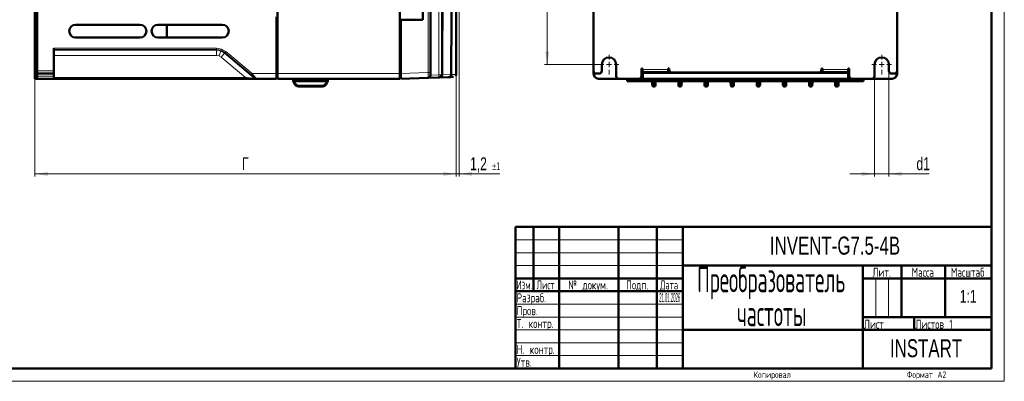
# Model space of a CAD drawing. Header units: millimetres. Extents: x 0 to 594, y 0 to 420.
# Tile 4 of 6: x 211 to 594, y 0 to 141. Entities that reach past the tile are written whole.
import ezdxf

# ---------------------------------------------------------------- set-up
doc = ezdxf.new("R2010")
doc.units = ezdxf.units.MM
doc.linetypes.add('SLD-Сплошная', pattern=[0])
doc.styles.add('SLDTEXTSTYLE0', font='TXT', dxfattribs={"width": 0.7, "bigfont": 'bigfont'})
doc.styles.add('SLDTEXTSTYLE1', font='TXT', dxfattribs={"width": 0.7})
doc.styles.add('SLDTEXTSTYLE2', font='TXT', dxfattribs={"width": 0.597433, "bigfont": 'bigfont'})
doc.styles.add('SLDTEXTSTYLE3', font='TXT', dxfattribs={"width": 0.628357, "bigfont": 'bigfont'})
doc.styles.add('SLDTEXTSTYLE4', font='TXT', dxfattribs={"width": 0.531719, "bigfont": 'bigfont'})
doc.styles.add('SLDTEXTSTYLE5', font='TXT', dxfattribs={"width": 0.57744, "bigfont": 'bigfont'})
doc.styles.add('SLDTEXTSTYLE6', font='TXT', dxfattribs={"width": 0.278035})
doc.dimstyles.new('SLDDIMSTYLE0', dxfattribs={"dimtxt": 5, "dimasz": 5, "dimexe": 0, "dimexo": 0.0625, "dimgap": 1.25, "dimtad": 2, "dimdec": 1, "dimrnd": 1e-09, "dimzin": 12, "dimdsep": 46, "dimtxsty": 'SLDTEXTSTYLE1', "dimsah": 1, "dimcen": 0.09, "dimadec": 0, "dimazin": 3, "dimtfac": 1, "dimtdec": 3, "dimtofl": 0, "dimtmove": 0, "dimatfit": 3, "dimfxl": 1, "dimfrac": 2, "dimtolj": 1, "dimtzin": 12, "dimarcsym": 0})
doc.dimstyles.new('SLDDIMSTYLE1', dxfattribs={"dimtxt": 5, "dimasz": 5, "dimexe": 0, "dimexo": 0.0625, "dimgap": 1.25, "dimtad": 2, "dimdec": 1, "dimrnd": 1e-09, "dimzin": 12, "dimdsep": 46, "dimtxsty": 'SLDTEXTSTYLE1', "dimsah": 1, "dimcen": 0.09, "dimadec": 0, "dimazin": 3, "dimtol": 1, "dimtp": 1, "dimtm": 1, "dimtfac": 1, "dimtdec": 0, "dimtmove": 0, "dimatfit": 0, "dimfxl": 1, "dimfrac": 2, "dimtolj": 1, "dimarcsym": 0})
doc.dimstyles.new('SLDDIMSTYLE2', dxfattribs={"dimtxt": 5, "dimasz": 5, "dimexe": 0, "dimexo": 0.0625, "dimgap": 1.25, "dimtad": 2, "dimdec": 1, "dimrnd": 1e-09, "dimzin": 12, "dimdsep": 46, "dimtxsty": 'SLDTEXTSTYLE1', "dimsah": 1, "dimcen": 0.09, "dimadec": 0, "dimazin": 3, "dimtfac": 1, "dimtdec": 3, "dimtmove": 0, "dimatfit": 0, "dimfxl": 1, "dimfrac": 2, "dimtolj": 1, "dimtzin": 12, "dimarcsym": 0})

# ---------------------------------------------------------------- blocks, each defined once
blk = doc.blocks.new('SW_NOTE_0')
at = {"color": 0, "linetype": 'Continuous', "lineweight": 0, "char_height": 10, "attachment_point": 2, "style": 'SLDTEXTSTYLE4'}
for s, insert in [('Преобразователь', (33, 12.85)), ('частоты', (33.19, -0.33))]:
    blk.add_mtext(s, dxfattribs=dict(at, insert=insert))
blk = doc.blocks.new('_D_2')
at = {"color": 7, "linetype": 'SLD-Сплошная', "lineweight": 0}
for p, q in [((382.12, 296.72), (382.12, 79.63)), ((380.97, 119.34), (380.97, 79.63)), ((380.97, 80.63), (371.35, 80.63)), ((382.12, 80.63), (380.97, 80.63)), ((382.12, 80.63), (397.88, 80.63))]:
    blk.add_line(p, q, dxfattribs=at)
at = {"color": 7, "linetype": 'SLD-Сплошная', "lineweight": 18}
for points in [[(380.97, 80.63), (375.97, 81.4), (375.97, 79.86)], [(382.12, 80.63), (387.12, 79.86), (387.12, 81.4)]]:
    blk.add_solid(points, dxfattribs=at)
at = {"color": 7, "linetype": 'SLD-Сплошная', "lineweight": 18, "attachment_point": 1, "style": 'SLDTEXTSTYLE1'}
for s, insert, char_height in [('1,2', (386.36, 87.08), 5), ('±1', (394.89, 85.14), 3)]:
    blk.add_mtext(s, dxfattribs=dict(at, insert=insert, char_height=char_height))
blk = doc.blocks.new('_D_3')
at = {"color": 7, "linetype": 'SLD-Сплошная', "lineweight": 0}
for p, q in [((380.97, 119.34), (380.97, 79.63)), ((217.22, 117.63), (217.22, 79.63)), ((217.22, 80.63), (380.97, 80.63))]:
    blk.add_line(p, q, dxfattribs=at)
at = {"color": 7, "linetype": 'SLD-Сплошная', "lineweight": 18}
for points in [[(217.22, 80.63), (222.22, 79.86), (222.22, 81.4)], [(380.97, 80.63), (375.97, 81.4), (375.97, 79.86)]]:
    blk.add_solid(points, dxfattribs=at)
at = {"color": 7, "linetype": 'SLD-Сплошная', "lineweight": 18, "insert": (297.67, 87.08), "char_height": 5, "attachment_point": 1, "style": 'SLDTEXTSTYLE0'}
blk.add_mtext('Г', dxfattribs=at)
blk = doc.blocks.new('_D_4')
at = {"color": 7, "linetype": 'SLD-Сплошная', "lineweight": 0}
for p, q in [((436.54, 352.14), (415.33, 352.14)), ((416.33, 352.14), (416.33, 123.14)), ((436.54, 123.14), (415.33, 123.14))]:
    blk.add_line(p, q, dxfattribs=at)
at = {"color": 7, "linetype": 'SLD-Сплошная', "lineweight": 18}
for points in [[(416.33, 352.14), (415.56, 347.14), (417.1, 347.14)], [(416.33, 123.14), (417.1, 128.14), (415.56, 128.14)]]:
    blk.add_solid(points, dxfattribs=at)
at = {"color": 7, "linetype": 'SLD-Сплошная', "lineweight": 18, "insert": (409.89, 234.98), "char_height": 5, "attachment_point": 1, "rotation": 90, "style": 'SLDTEXTSTYLE0'}
blk.add_mtext('В1', dxfattribs=at)
blk = doc.blocks.new('_D_5')
at = {"color": 7, "linetype": 'SLD-Сплошная', "lineweight": 0}
for p, q in [((549.15, 120.63), (549.15, 79.63)), ((543.55, 118.63), (543.55, 79.63)), ((543.55, 80.63), (533.93, 80.63)), ((543.55, 80.63), (549.15, 80.63)), ((549.15, 80.63), (564.84, 80.63))]:
    blk.add_line(p, q, dxfattribs=at)
at = {"color": 7, "linetype": 'SLD-Сплошная', "lineweight": 18}
for points in [[(543.55, 80.63), (538.55, 81.4), (538.55, 79.86)], [(549.15, 80.63), (554.15, 79.86), (554.15, 81.4)]]:
    blk.add_solid(points, dxfattribs=at)
at = {"color": 7, "linetype": 'SLD-Сплошная', "lineweight": 18, "insert": (559.86, 87.08), "char_height": 5, "attachment_point": 1, "style": 'SLDTEXTSTYLE1'}
blk.add_mtext('d1', dxfattribs=at)
blk = doc.blocks.new('SW_CENTERMARKSYMBOL_0')
at = {"color": 0, "linetype": 'SLD-Сплошная', "lineweight": 18}
for p, q in [((-2, 0), (-3.8, 0)), ((0, 0), (-1, 0)), ((0, 2), (0, 3.8)), ((0, 0), (0, 1)), ((0, 0), (0, -1)), ((0, 0), (1, 0)), ((2, 0), (3.8, 0)), ((0, -2), (0, -3.8))]:
    blk.add_line(p, q, dxfattribs=at)
blk = doc.blocks.new('SW_CENTERMARKSYMBOL_1')
at = {"color": 0, "linetype": 'SLD-Сплошная', "lineweight": 18}
for p, q in [((-2, 0), (-3.8, 0)), ((0, 0), (-1, 0)), ((0, 2), (0, 3.8)), ((0, 0), (0, 1)), ((0, 0), (0, -1)), ((0, 0), (1, 0)), ((2, 0), (3.8, 0)), ((0, -2), (0, -3.8))]:
    blk.add_line(p, q, dxfattribs=at)

msp = doc.modelspace()

# ---------------------------------------------------------------- linework, layer by layer
at = {"color": 7, "linetype": 'SLD-Сплошная', "lineweight": 18}
for p, q in [((594, 420), (594, 0)), ((404, 55), (469, 55)), ((404, 50), (469, 50)), ((404, 45), (469, 45)), ((544, 40), (544, 25)), ((549, 40), (549, 25)), ((404, 30), (469, 30)), ((404, 25), (469, 25)), ((404, 20), (469, 20)), ((404, 15), (469, 15)), ((404, 10), (469, 10)), ((0, 0), (594, 0))]:
    msp.add_line(p, q, dxfattribs=at)
at = {"color": 7, "linetype": 'SLD-Сплошная', "lineweight": 50}
for p, q in [((589, 5), (589, 415)), ((311.52, 355.64), (311.52, 119.64)), ((359.02, 119.64), (359.02, 355.64)), ((370.97, 260.53), (370.97, 120)), ((380.97, 119.25), (380.97, 260.53)), ((368.02, 154.73), (368.02, 140.53)), ((217.22, 146.64), (217.22, 120.64)), ((218.02, 120.64), (218.02, 148.14)), ((218.02, 120.64), (218.02, 146.64)), ((434.35, 120.64), (434.35, 146.64)), ((552.35, 146.64), (552.35, 120.64)), ((311.12, 141.64), (311.12, 119.64)), ((258.02, 138.64), (233.02, 138.64)), ((290.02, 138.64), (265.02, 138.64)), ((284.14, 138.64), (268.52, 138.42)), ((268.52, 138.42), (268.52, 138.64)), ((359.42, 140.53), (359.02, 140.53)), ((359.42, 140.53), (359.42, 119.63)), ((368.02, 140.53), (359.42, 140.53)), ((434.33, 140.53), (434.33, 129.68)), ((434.35, 140.53), (434.33, 140.53)), ((233.02, 133.64), (258.02, 133.64)), ((265.02, 133.64), (290.02, 133.64)), ((224.52, 129.53), (224.52, 120.64)), ((434.33, 128.08), (434.33, 119.63)), ((437.55, 123.14), (437.55, 120.64)), ((443.15, 118.64), (443.15, 123.14)), ((543.55, 123.14), (543.55, 118.64)), ((549.15, 120.64), (549.15, 123.14)), ((217.22, 120.64), (217.22, 119.64)), ((217.22, 119.64), (218.02, 119.64)), ((217.22, 119.64), (217.22, 118.64)), ((218.02, 119.64), (218.02, 120.64)), ((218.02, 119.64), (218.02, 118.64)), ((218.02, 119.64), (224.52, 119.64)), ((224.52, 119.64), (224.52, 120.64)), ((224.52, 118.64), (224.52, 119.64)), ((311.12, 119.64), (311.12, 117.64)), ((311.52, 119.64), (311.52, 117.64)), ((359.02, 119.64), (359.02, 117.64)), ((359.42, 119.63), (359.42, 117.63)), ((375.46, 119.15), (375.46, 119.19)), ((379, 119.28), (379, 119.31)), ((434.35, 120.64), (434.35, 119.64)), ((436.55, 119.64), (435.35, 119.64)), ((453.35, 121.59), (452.95, 121.59)), ((452.95, 121.59), (452.95, 118.64)), ((453.35, 120.64), (452.95, 120.64)), ((453.45, 119.94), (452.95, 119.94)), ((453.35, 121.19), (453.35, 121.59)), ((453.35, 121.19), (453.35, 120.14)), ((453.35, 120.14), (463.35, 120.14)), ((453.45, 119.94), (453.45, 119.93)), ((453.45, 119.93), (533.25, 119.93)), ((453.45, 119.93), (453.45, 117.64)), ((453.85, 120.14), (453.85, 120.07)), ((455.85, 120.07), (455.85, 120.14)), ((460.85, 120.14), (460.85, 120.07)), ((462.85, 120.07), (462.85, 120.14)), ((463.75, 121.59), (463.35, 121.59)), ((463.35, 121.59), (463.35, 121.19)), ((463.35, 120.14), (463.35, 121.19)), ((463.83, 120.64), (463.35, 120.64)), ((463.75, 121.04), (463.75, 121.59)), ((521.95, 120.04), (464.75, 120.04)), ((475.37, 119.96), (475.34, 120.04)), ((475.37, 119.96), (475.37, 120.04)), ((476.32, 119.96), (475.37, 119.96)), ((476.36, 120.04), (476.32, 119.96)), ((476.32, 119.96), (476.32, 120.04)), ((510.37, 119.96), (510.34, 120.04)), ((510.37, 119.96), (510.37, 120.04)), ((511.32, 119.96), (510.37, 119.96)), ((511.36, 120.04), (511.32, 119.96)), ((511.32, 119.96), (511.32, 120.04)), ((523.35, 120.64), (522.86, 120.64)), ((523.35, 121.59), (522.95, 121.59)), ((522.95, 121.59), (522.95, 121.04)), ((523.35, 121.19), (523.35, 121.59)), ((523.35, 121.19), (523.35, 120.14)), ((523.35, 120.14), (533.35, 120.14)), ((523.85, 120.14), (523.85, 120.07)), ((525.85, 120.07), (525.85, 120.14)), ((530.85, 120.14), (530.85, 120.07)), ((532.85, 120.07), (532.85, 120.14)), ((533.25, 119.94), (533.75, 119.94)), ((533.25, 119.93), (533.25, 119.94)), ((533.25, 119.93), (533.25, 117.64)), ((533.75, 121.59), (533.35, 121.59)), ((533.35, 121.59), (533.35, 121.19)), ((533.35, 120.14), (533.35, 121.19)), ((533.75, 120.64), (533.35, 120.64)), ((533.75, 118.64), (533.75, 121.59)), ((551.35, 119.64), (550.15, 119.64)), ((552.35, 119.64), (552.35, 120.64)), ((217.22, 118.64), (217.22, 117.64)), ((218.02, 117.64), (217.22, 117.64)), ((218.02, 117.64), (218.02, 118.64)), ((218.02, 117.64), (224.52, 117.64)), ((224.52, 117.64), (224.52, 118.64)), ((224.52, 117.64), (299.03, 117.64)), ((302.91, 117.64), (303.33, 117.64)), ((303.33, 117.64), (311.12, 117.64)), ((311.12, 118.04), (311.52, 118.04)), ((311.52, 117.64), (359.02, 117.64)), ((317.52, 117.64), (317.55, 116.64)), ((317.55, 116.64), (318.55, 116.64)), ((317.55, 116.64), (318.06, 115.7)), ((317.55, 116.64), (317.55, 116.64)), ((318.55, 116.64), (330.08, 116.64)), ((330.08, 116.64), (331.08, 116.64)), ((331.08, 116.64), (330.58, 115.7)), ((331.12, 117.64), (331.08, 116.64)), ((331.08, 116.64), (331.08, 116.64)), ((359.42, 118.03), (359.02, 118.03)), ((370, 118), (359.42, 117.63)), ((374.22, 118.14), (370, 118)), ((374.56, 118.16), (374.22, 118.14)), ((374.56, 118.16), (378.09, 118.28)), ((443.78, 117.63), (436.33, 117.63)), ((436.35, 117.64), (443.93, 117.64)), ((451.95, 117.64), (444.15, 117.64)), ((447.41, 117.63), (446.5, 117.63)), ((447.41, 117.64), (447.44, 116.64)), ((447.44, 116.64), (448.44, 116.64)), ((448.44, 116.64), (457.59, 116.64)), ((451.95, 117.64), (453.45, 117.64)), ((453.45, 117.64), (533.25, 117.64)), ((457.12, 116.64), (457.14, 115.92)), ((457.61, 116.64), (457.96, 116.64)), ((457.99, 116.64), (467.75, 116.64)), ((458.43, 115.92), (458.45, 116.64)), ((467.28, 116.64), (467.3, 115.92)), ((467.77, 116.64), (468.12, 116.64)), ((468.15, 116.64), (477.91, 116.64)), ((468.59, 115.92), (468.61, 116.64)), ((477.44, 116.64), (477.46, 115.92)), ((477.93, 116.64), (478.28, 116.64)), ((478.31, 116.64), (488.07, 116.64)), ((478.75, 115.92), (478.77, 116.64)), ((487.6, 116.64), (487.62, 115.92)), ((488.09, 116.64), (488.44, 116.64)), ((488.47, 116.64), (498.23, 116.64)), ((488.91, 115.92), (488.93, 116.64)), ((497.76, 116.64), (497.78, 115.92)), ((498.25, 116.64), (498.6, 116.64)), ((498.63, 116.64), (508.39, 116.64)), ((499.07, 115.92), (499.09, 116.64)), ((507.92, 116.64), (507.94, 115.92)), ((508.41, 116.64), (508.76, 116.64)), ((508.79, 116.64), (518.55, 116.64)), ((509.23, 115.92), (509.25, 116.64)), ((518.08, 116.64), (518.1, 115.92)), ((518.57, 116.64), (518.92, 116.64)), ((518.95, 116.64), (528.71, 116.64)), ((519.39, 115.92), (519.41, 116.64)), ((528.26, 115.92), (528.24, 116.64)), ((528.73, 116.64), (529.08, 116.64)), ((529.11, 116.64), (538.25, 116.64)), ((529.55, 115.92), (529.57, 116.64)), ((533.25, 117.64), (534.75, 117.64)), ((542.55, 117.64), (534.75, 117.64)), ((538.25, 116.64), (539.25, 116.64)), ((539.29, 117.64), (539.25, 116.64)), ((540.19, 117.63), (539.29, 117.63)), ((542.76, 117.64), (550.35, 117.64)), ((550.33, 117.63), (542.92, 117.63)), ((319.82, 114.64), (328.82, 114.64)), ((457.9, 114.64), (457.67, 114.64)), ((468.06, 114.64), (467.83, 114.64)), ((478.22, 114.64), (477.99, 114.64)), ((488.38, 114.64), (488.15, 114.64)), ((498.54, 114.64), (498.31, 114.64)), ((508.7, 114.64), (508.47, 114.64)), ((518.86, 114.64), (518.63, 114.64)), ((529.02, 114.64), (528.79, 114.64)), ((404, 60), (589, 60)), ((404, 60), (404, 5)), ((411, 35), (411, 60)), ((421, 60), (421, 5)), ((444, 60), (444, 5)), ((459, 60), (459, 5)), ((469, 60), (469, 5)), ((469, 45), (589, 45)), ((539, 45), (539, 5)), ((554, 45), (554, 25)), ((571, 45), (571, 25)), ((404, 40), (469, 40)), ((539, 40), (589, 40)), ((404, 35), (469, 35)), ((539, 25), (589, 25)), ((559, 25), (559, 20)), ((469, 20), (589, 20)), ((20, 5), (589, 5))]:
    msp.add_line(p, q, dxfattribs=at)
at = {"color": 8, "linetype": 'SLD-Сплошная', "lineweight": 18}
for p, q in [((370, 120), (370, 260.53)), ((374.22, 119.14), (374.22, 260.53)), ((375.18, 260.53), (375.18, 119.14)), ((287.84, 129.53), (224.52, 129.53)), ((224.52, 129.03), (287.84, 129.03)), ((224.52, 128.71), (287.72, 128.71)), ((224.52, 126.71), (287.72, 126.71)), ((287.72, 128.71), (287.84, 129.03)), ((289.43, 128.41), (287.72, 128.71)), ((287.72, 128.71), (287.72, 126.71)), ((288.75, 126.53), (287.72, 126.71)), ((289.72, 129.19), (287.84, 129.53)), ((287.84, 129.03), (287.84, 129.53)), ((287.84, 129.03), (289.55, 128.73)), ((288.75, 126.53), (289.65, 126.01)), ((290.94, 127.54), (289.43, 128.41)), ((289.55, 128.73), (291.05, 127.86)), ((289.65, 126.01), (290.94, 127.54)), ((291.37, 128.24), (289.72, 129.19)), ((291.05, 127.86), (290.94, 127.54)), ((290.94, 127.54), (302.59, 117.76)), ((291.05, 127.86), (291.37, 128.24)), ((291.05, 127.86), (301.3, 119.26)), ((301.62, 119.64), (291.37, 128.24)), ((299.03, 118.14), (289.65, 126.01)), ((218.02, 120.64), (217.22, 120.64)), ((224.52, 120.64), (218.02, 120.64)), ((311.12, 119.64), (301.62, 119.64)), ((311.12, 119.64), (311.52, 119.64)), ((311.52, 119.64), (359.02, 119.64)), ((359.42, 119.63), (359.02, 119.63)), ((359.42, 119.63), (370, 120)), ((370.97, 119.03), (374.22, 119.14)), ((374.22, 119.14), (375.18, 119.14)), ((375.18, 119.14), (375.16, 118.99)), ((375.18, 119.14), (375.46, 119.15)), ((379, 119.31), (375.46, 119.19)), ((434.83, 119.26), (434.83, 119.79)), ((463.35, 121.19), (453.35, 121.19)), ((533.35, 121.19), (523.35, 121.19)), ((551.86, 119.79), (551.86, 119.26)), ((218.02, 118.64), (217.22, 118.64)), ((224.52, 118.64), (218.02, 118.64)), ((299.03, 118.14), (224.52, 118.14)), ((303.01, 117.76), (302.59, 117.76)), ((318.5, 115.92), (318.11, 116.64)), ((318.52, 117.64), (318.55, 116.64)), ((328.82, 115.12), (319.82, 115.12)), ((319.82, 115.12), (319.82, 114.64)), ((328.82, 114.64), (328.82, 115.12)), ((330.08, 116.64), (330.12, 117.64)), ((330.53, 116.64), (330.14, 115.92)), ((436.33, 117.76), (443.68, 117.76)), ((448.41, 117.64), (448.44, 116.64)), ((457.61, 116.64), (457.64, 115.7)), ((457.93, 115.7), (457.64, 115.7)), ((457.96, 116.64), (457.93, 115.7)), ((467.77, 116.64), (467.8, 115.7)), ((468.09, 115.7), (467.8, 115.7)), ((468.12, 116.64), (468.09, 115.7)), ((477.93, 116.64), (477.96, 115.7)), ((478.25, 115.7), (477.96, 115.7)), ((478.28, 116.64), (478.25, 115.7)), ((488.09, 116.64), (488.12, 115.7)), ((488.41, 115.7), (488.12, 115.7)), ((488.44, 116.64), (488.41, 115.7)), ((498.25, 116.64), (498.28, 115.7)), ((498.57, 115.7), (498.28, 115.7)), ((498.6, 116.64), (498.57, 115.7)), ((508.41, 116.64), (508.44, 115.7)), ((508.73, 115.7), (508.44, 115.7)), ((508.76, 116.64), (508.73, 115.7)), ((518.57, 116.64), (518.6, 115.7)), ((518.89, 115.7), (518.6, 115.7)), ((518.92, 116.64), (518.89, 115.7)), ((528.73, 116.64), (528.76, 115.7)), ((529.05, 115.7), (528.76, 115.7)), ((529.08, 116.64), (529.05, 115.7)), ((538.29, 117.64), (538.25, 116.64)), ((550.36, 117.76), (543.02, 117.76))]:
    msp.add_line(p, q, dxfattribs=at)
at = {"color": 8, "linetype": 'SLD-Сплошная', "lineweight": 18, "flags": 128}
for points in [[(370.97, 120), (370.95, 120), (370.9, 120), (370.81, 120), (370.69, 120), (370.54, 120), (370.38, 120), (370.19, 120), (370, 120)], [(457.64, 115.7), (457.55, 115.7), (457.45, 115.71), (457.37, 115.73), (457.29, 115.76), (457.23, 115.79), (457.18, 115.83), (457.15, 115.87), (457.14, 115.92)], [(458.43, 115.92), (458.42, 115.87), (458.39, 115.83), (458.34, 115.79), (458.28, 115.76), (458.2, 115.73), (458.12, 115.71), (458.03, 115.7), (457.93, 115.7)], [(467.8, 115.7), (467.71, 115.7), (467.61, 115.71), (467.53, 115.73), (467.45, 115.76), (467.39, 115.79), (467.34, 115.83), (467.31, 115.87), (467.3, 115.92)], [(468.59, 115.92), (468.58, 115.87), (468.55, 115.83), (468.5, 115.79), (468.44, 115.76), (468.36, 115.73), (468.28, 115.71), (468.19, 115.7), (468.09, 115.7)], [(477.96, 115.7), (477.87, 115.7), (477.77, 115.71), (477.69, 115.73), (477.61, 115.76), (477.55, 115.79), (477.5, 115.83), (477.47, 115.87), (477.46, 115.92)], [(478.75, 115.92), (478.74, 115.87), (478.71, 115.83), (478.66, 115.79), (478.6, 115.76), (478.52, 115.73), (478.44, 115.71), (478.35, 115.7), (478.25, 115.7)], [(488.12, 115.7), (488.03, 115.7), (487.93, 115.71), (487.85, 115.73), (487.77, 115.76), (487.71, 115.79), (487.66, 115.83), (487.63, 115.87), (487.62, 115.92)], [(488.91, 115.92), (488.9, 115.87), (488.87, 115.83), (488.82, 115.79), (488.76, 115.76), (488.68, 115.73), (488.6, 115.71), (488.51, 115.7), (488.41, 115.7)], [(498.28, 115.7), (498.19, 115.7), (498.09, 115.71), (498.01, 115.73), (497.93, 115.76), (497.87, 115.79), (497.82, 115.83), (497.79, 115.87), (497.78, 115.92)], [(499.07, 115.92), (499.06, 115.87), (499.03, 115.83), (498.98, 115.79), (498.92, 115.76), (498.84, 115.73), (498.76, 115.71), (498.67, 115.7), (498.57, 115.7)], [(508.44, 115.7), (508.35, 115.7), (508.25, 115.71), (508.17, 115.73), (508.09, 115.76), (508.03, 115.79), (507.98, 115.83), (507.95, 115.87), (507.94, 115.92)], [(509.23, 115.92), (509.22, 115.87), (509.19, 115.83), (509.14, 115.79), (509.08, 115.76), (509, 115.73), (508.92, 115.71), (508.83, 115.7), (508.73, 115.7)], [(518.6, 115.7), (518.51, 115.7), (518.41, 115.71), (518.33, 115.73), (518.25, 115.76), (518.19, 115.79), (518.14, 115.83), (518.11, 115.87), (518.1, 115.92)], [(519.39, 115.92), (519.38, 115.87), (519.35, 115.83), (519.3, 115.79), (519.24, 115.76), (519.16, 115.73), (519.08, 115.71), (518.99, 115.7), (518.89, 115.7)], [(528.76, 115.7), (528.67, 115.7), (528.57, 115.71), (528.49, 115.73), (528.41, 115.76), (528.35, 115.79), (528.3, 115.83), (528.27, 115.87), (528.26, 115.92)], [(529.55, 115.92), (529.54, 115.87), (529.51, 115.83), (529.46, 115.79), (529.4, 115.76), (529.32, 115.73), (529.24, 115.71), (529.15, 115.7), (529.05, 115.7)]]:
    msp.add_lwpolyline(points, dxfattribs=at)
at = {"color": 7, "linetype": 'SLD-Сплошная', "lineweight": 50}
for centre, radius, start, end in [((233.02, 136.14), 2.5, 90, 270), ((258.02, 136.14), 2.5, 270, 90), ((265.02, 136.14), 2.5, 90, 270), ((290.02, 136.14), 2.5, 270, 90), ((440.35, 123.14), 2.8, 0, 180), ((546.35, 123.14), 2.8, 0, 180), ((369.97, 119), 1, 272, 0), ((435.35, 120.64), 1, 180, 270), ((436.55, 120.64), 1, 270, 0), ((464.75, 121.04), 1, 180, 270), ((521.95, 121.04), 1, 270, 0), ((550.15, 120.64), 1, 180, 270), ((551.35, 120.64), 1, 270, 0), ((444.15, 118.64), 1, 180, 270), ((451.95, 118.64), 1, 270, 0), ((457.67, 115.14), 0.5, 182, 270), ((457.9, 115.14), 0.5, 270, 358), ((467.83, 115.14), 0.5, 182, 270), ((468.06, 115.14), 0.5, 270, 358), ((477.99, 115.14), 0.5, 182, 270), ((478.22, 115.14), 0.5, 270, 358), ((488.15, 115.14), 0.5, 182, 270), ((488.38, 115.14), 0.5, 270, 358), ((498.31, 115.14), 0.5, 182, 270), ((498.54, 115.14), 0.5, 270, 358), ((508.47, 115.14), 0.5, 182, 270), ((508.7, 115.14), 0.5, 270, 358), ((518.63, 115.14), 0.5, 182, 270), ((518.86, 115.14), 0.5, 270, 358), ((528.79, 115.14), 0.5, 182, 270), ((529.02, 115.14), 0.5, 270, 358), ((534.75, 118.64), 1, 180, 270), ((542.55, 118.64), 1, 270, 0), ((550.35, 119.64), 2, 291.4858, 313.3392)]:
    msp.add_arc(centre, radius, start, end, dxfattribs=at)
at = {"color": 8, "linetype": 'SLD-Сплошная', "lineweight": 18}
for centre, radius, start, end in [((367.05, 118.64), 7.19, 356.0129, 3.9871), ((302.91, 118.14), 0.499, 229.9093, 269.9947), ((303.33, 118.14), 0.499, 229.9093, 269.9947), ((316.51, 119.37), 3.99, 292.8263, 299.9036), ((332.13, 119.37), 3.99, 240.0964, 247.1737), ((542.73, 117.67), 0.0408, 322.5115, 359.8914), ((550.06, 117.74), 0.304, 340.2834, 2.7812)]:
    msp.add_arc(centre, radius, start, end, dxfattribs=at)
at = {"color": 7, "linetype": 'SLD-Сплошная', "lineweight": 50}
for centre, major_axis, ratio, start_param, end_param in [((451.35, 120.57), (2.5, 0), 0.008727, 0.643501, 0.876298), ((451.35, 120.35), (2.5, 0), 0.008727, 5.406887, 5.639684), ((451.35, 120.29), (2.5, 0), 0.008727, 0.643501, 0.876298), ((451.35, 120.07), (2.5, 0), 0.008727, 5.406887, 6.283185), ((458.35, 120.07), (2.5, 0), 0.008727, 3.141593, 6.283185), ((465.35, 120.07), (2.5, 0), 0.008727, 3.141593, 4.419302), ((465.35, 120.57), (2.5, 0), 0.008727, 2.209129, 2.498092), ((465.35, 120.35), (2.5, 0), 0.008727, 3.785094, 4.164028), ((465.35, 120.29), (2.5, 0), 0.008727, 2.107565, 2.498092), ((521.35, 120.07), (2.5, 0), 0.008727, 5.005476, 6.283185), ((521.35, 120.29), (2.5, 0), 0.008727, 0.643501, 1.034028), ((521.35, 120.35), (2.5, 0), 0.008727, 5.26075, 5.639684), ((521.35, 120.57), (2.5, 0), 0.008727, 0.643501, 0.932464), ((528.35, 120.07), (2.5, 0), 0.008727, 3.141593, 6.283185), ((535.35, 120.07), (2.5, 0), 0.008727, 3.141593, 4.017891), ((535.35, 120.57), (2.5, 0), 0.008727, 2.265295, 2.498092), ((535.35, 120.35), (2.5, 0), 0.008727, 3.785094, 4.017891), ((535.35, 120.29), (2.5, 0), 0.008727, 2.265295, 2.498092), ((457.58, 117.77), (-0.04, 1.13), 0.440889, 3.080089, 3.126457), ((457.99, 117.77), (0.04, 1.13), 0.440889, 3.156728, 3.203096), ((467.74, 117.77), (-0.04, 1.13), 0.440889, 3.080089, 3.126457), ((468.15, 117.77), (0.04, 1.13), 0.440889, 3.156728, 3.203096), ((477.9, 117.77), (-0.04, 1.13), 0.440889, 3.080089, 3.126457), ((478.31, 117.77), (0.04, 1.13), 0.440889, 3.156728, 3.203096), ((488.06, 117.77), (-0.04, 1.13), 0.440889, 3.080089, 3.126457), ((488.47, 117.77), (0.04, 1.13), 0.440889, 3.156728, 3.203096), ((498.22, 117.77), (-0.04, 1.13), 0.440889, 3.080089, 3.126457), ((498.63, 117.77), (0.04, 1.13), 0.440889, 3.156728, 3.203096), ((508.38, 117.77), (-0.04, 1.13), 0.440889, 3.080089, 3.126457), ((508.79, 117.77), (0.04, 1.13), 0.440889, 3.156728, 3.203096), ((518.54, 117.77), (-0.04, 1.13), 0.440889, 3.080089, 3.126457), ((518.95, 117.77), (0.04, 1.13), 0.440889, 3.156728, 3.203096), ((528.7, 117.77), (-0.04, 1.13), 0.440889, 3.080089, 3.126457), ((529.11, 117.77), (0.04, 1.13), 0.440889, 3.156728, 3.203096), ((550.33, 119.63), (-1.42, 1.42), 0.998783, 2.356803, 3.179833)]:
    msp.add_ellipse(centre, major_axis=major_axis, ratio=ratio, start_param=start_param, end_param=end_param, dxfattribs=at)
for centre in [(458.35, 119.98), (528.35, 119.98)]:
    msp.add_ellipse(centre, major_axis=(2.25, 0), ratio=0.008727, dxfattribs=at)
for points, knots in [([(375.46, 119.19), (375.48, 122.68), (375.54, 133.18), (375.65, 150.66), (375.79, 169.63), (375.94, 186.57), (376.11, 201.49), (376.29, 214.12), (376.47, 224.47), (376.64, 232.52), (376.84, 240.49), (377.06, 247.88), (377.31, 254.68), (377.47, 258.58), (377.56, 260.53)], [0, 0, 0, 0, 0.07294, 0.218831, 0.364718, 0.468735, 0.572754, 0.67674, 0.73356, 0.790461, 0.847247, 0.903908, 0.951994, 1, 1, 1, 1]), ([(380.76, 260.53), (380.72, 259.09), (380.62, 256.2), (380.44, 250.67), (380.26, 244.1), (380.07, 235.68), (379.89, 226.29), (379.73, 215.97), (379.59, 203.9), (379.45, 190.08), (379.29, 170.52), (379.13, 146.93), (379.05, 128.52), (379, 119.31)], [0, 0, 0, 0, 0.036813, 0.073668, 0.1281, 0.182598, 0.254945, 0.327365, 0.399779, 0.508002, 0.616233, 0.808113, 1, 1, 1, 1]), ([(268.52, 138.42), (268.52, 137.37), (268.52, 135.71), (268.52, 134.2), (268.52, 133.64)], [0, 0, 0, 0, 0.633368, 1, 1, 1, 1]), ([(370.97, 119), (370.97, 119.01), (370.97, 119.04), (370.97, 119.27), (370.97, 119.6), (370.97, 119.87), (370.97, 120)], [0, 0, 0, 0, 0.250092, 0.500047, 0.74999, 1, 1, 1, 1]), ([(375.16, 118.99), (375.13, 118.88), (375.08, 118.65), (374.85, 118.38), (374.55, 118.19), (374.33, 118.16), (374.22, 118.14)], [0, 0, 0, 0, 0.2477654, 0.5072933, 0.7628389, 1, 1, 1, 1]), ([(375.46, 119.15), (375.45, 119.03), (375.42, 118.78), (375.22, 118.45), (374.92, 118.21), (374.68, 118.18), (374.56, 118.16)], [0, 0, 0, 0, 0.2377691, 0.4829264, 0.7383738, 1, 1, 1, 1]), ([(379, 119.28), (378.99, 119.15), (378.96, 118.9), (378.76, 118.57), (378.46, 118.34), (378.21, 118.3), (378.09, 118.28)], [0, 0, 0, 0, 0.2370546, 0.4819023, 0.7376237, 1, 1, 1, 1]), ([(380.69, 118.65), (380.73, 118.7), (380.82, 118.81), (380.94, 119.04), (380.96, 119.23), (380.97, 119.35)], [0, 0, 0, 0, 0.262964, 0.520597, 1, 1, 1, 1]), ([(436.35, 117.64), (436.23, 117.65), (436.01, 117.66), (435.67, 117.75), (435.35, 117.9), (434.91, 118.2), (434.45, 118.79), (434.38, 119.34), (434.35, 119.64)], [0, 0, 0, 0, 0.092088, 0.184877, 0.286288, 0.397895, 0.67002, 1, 1, 1, 1]), ([(552.35, 119.64), (552.32, 119.38), (552.26, 118.88), (551.89, 118.32), (551.47, 117.97), (551.12, 117.78), (550.74, 117.66), (550.48, 117.65), (550.35, 117.64)], [0, 0, 0, 0, 0.282861, 0.546053, 0.671625, 0.785337, 0.894304, 1, 1, 1, 1]), ([(299.03, 117.64), (299.52, 117.64), (300.46, 117.64), (301.54, 117.64), (302.22, 117.64), (302.59, 117.64), (302.84, 117.64), (302.89, 117.64), (302.91, 117.64)], [0, 0, 0, 0, 0.295061, 0.566126, 0.687909, 0.79959, 0.902533, 1, 1, 1, 1]), ([(318.06, 115.7), (318.17, 115.53), (318.37, 115.21), (318.83, 114.88), (319.32, 114.68), (319.66, 114.65), (319.82, 114.64)], [0, 0, 0, 0, 0.270572, 0.527434, 0.770578, 1, 1, 1, 1]), ([(330.58, 115.7), (330.47, 115.53), (330.27, 115.21), (329.81, 114.88), (329.32, 114.68), (328.98, 114.65), (328.82, 114.64)], [0, 0, 0, 0, 0.270603, 0.527474, 0.770608, 1, 1, 1, 1]), ([(378.09, 118.28), (378.71, 118.3), (379.78, 118.34), (379.85, 118.34), (379.88, 118.34)], [0, 0, 0, 0, 0.5798683, 1, 1, 1, 1]), ([(457.14, 115.92), (457.15, 115.8), (457.16, 115.57), (457.16, 115.32), (457.17, 115.16), (457.17, 115.14), (457.17, 115.12)], [0, 0, 0, 0, 0.250084, 0.50007, 0.750025, 1, 1, 1, 1]), ([(458.4, 115.12), (458.4, 115.14), (458.4, 115.16), (458.41, 115.32), (458.42, 115.57), (458.43, 115.8), (458.43, 115.92)], [0, 0, 0, 0, 0.250065, 0.500049, 0.750011, 1, 1, 1, 1]), ([(467.3, 115.92), (467.31, 115.8), (467.32, 115.57), (467.32, 115.32), (467.33, 115.16), (467.33, 115.14), (467.33, 115.12)], [0, 0, 0, 0, 0.2500844, 0.5000698, 0.7500253, 1, 1, 1, 1]), ([(468.56, 115.12), (468.56, 115.14), (468.56, 115.16), (468.57, 115.32), (468.58, 115.57), (468.59, 115.8), (468.59, 115.92)], [0, 0, 0, 0, 0.250065, 0.500049, 0.750011, 1, 1, 1, 1]), ([(477.46, 115.92), (477.47, 115.8), (477.48, 115.57), (477.48, 115.32), (477.49, 115.16), (477.49, 115.14), (477.49, 115.12)], [0, 0, 0, 0, 0.250084, 0.50007, 0.750025, 1, 1, 1, 1]), ([(478.72, 115.12), (478.72, 115.14), (478.72, 115.16), (478.73, 115.32), (478.74, 115.57), (478.75, 115.8), (478.75, 115.92)], [0, 0, 0, 0, 0.250065, 0.500049, 0.750011, 1, 1, 1, 1]), ([(487.62, 115.92), (487.63, 115.8), (487.64, 115.57), (487.64, 115.32), (487.65, 115.16), (487.65, 115.14), (487.65, 115.12)], [0, 0, 0, 0, 0.250084, 0.50007, 0.750025, 1, 1, 1, 1]), ([(488.88, 115.12), (488.88, 115.14), (488.88, 115.16), (488.89, 115.32), (488.9, 115.57), (488.91, 115.8), (488.91, 115.92)], [0, 0, 0, 0, 0.250065, 0.500049, 0.750011, 1, 1, 1, 1]), ([(497.78, 115.92), (497.79, 115.8), (497.8, 115.57), (497.8, 115.32), (497.81, 115.16), (497.81, 115.14), (497.81, 115.12)], [0, 0, 0, 0, 0.250084, 0.50007, 0.750025, 1, 1, 1, 1]), ([(499.04, 115.12), (499.04, 115.14), (499.04, 115.16), (499.05, 115.32), (499.06, 115.57), (499.07, 115.8), (499.07, 115.92)], [0, 0, 0, 0, 0.250065, 0.500049, 0.750011, 1, 1, 1, 1]), ([(507.94, 115.92), (507.95, 115.8), (507.96, 115.57), (507.96, 115.32), (507.97, 115.16), (507.97, 115.14), (507.97, 115.12)], [0, 0, 0, 0, 0.250084, 0.50007, 0.750025, 1, 1, 1, 1]), ([(509.2, 115.12), (509.2, 115.14), (509.2, 115.16), (509.21, 115.32), (509.22, 115.57), (509.23, 115.8), (509.23, 115.92)], [0, 0, 0, 0, 0.250065, 0.500049, 0.750011, 1, 1, 1, 1]), ([(518.1, 115.92), (518.11, 115.8), (518.12, 115.57), (518.12, 115.32), (518.13, 115.16), (518.13, 115.14), (518.13, 115.12)], [0, 0, 0, 0, 0.250084, 0.50007, 0.750025, 1, 1, 1, 1]), ([(519.36, 115.12), (519.36, 115.14), (519.36, 115.16), (519.37, 115.32), (519.38, 115.57), (519.39, 115.8), (519.39, 115.92)], [0, 0, 0, 0, 0.250065, 0.500049, 0.750011, 1, 1, 1, 1]), ([(528.29, 115.12), (528.29, 115.13), (528.29, 115.15), (528.28, 115.31), (528.28, 115.56), (528.27, 115.79), (528.26, 115.92)], [0, 0, 0, 0, 0.2402779, 0.4812869, 0.7277246, 1, 1, 1, 1]), ([(529.52, 115.12), (529.52, 115.14), (529.52, 115.16), (529.53, 115.32), (529.54, 115.57), (529.55, 115.8), (529.55, 115.92)], [0, 0, 0, 0, 0.250065, 0.500049, 0.750011, 1, 1, 1, 1])]:
    msp.add_open_spline(points, degree=3, knots=knots, dxfattribs=at)
at = {"color": 8, "linetype": 'SLD-Сплошная', "lineweight": 18}
for points, knots in [([(288.75, 126.53), (288.85, 126.79), (289.04, 127.33), (289.27, 127.95), (289.4, 128.33), (289.42, 128.38), (289.43, 128.41)], [0, 0, 0, 0, 0.270727, 0.562309, 0.789271, 1, 1, 1, 1]), ([(289.55, 128.73), (289.55, 128.73), (289.55, 128.73), (289.57, 128.77), (289.6, 128.85), (289.64, 128.97), (289.68, 129.09), (289.71, 129.17), (289.72, 129.19)], [0, 0, 0, 0, 0.080785, 0.273351, 0.476291, 0.680369, 0.876043, 1, 1, 1, 1]), ([(301.3, 119.26), (301.53, 119.07), (301.96, 118.7), (302.46, 118.27), (302.75, 118.01), (302.91, 117.87), (303, 117.78), (303, 117.76), (303.01, 117.76)], [0, 0, 0, 0, 0.298486, 0.568981, 0.689556, 0.799616, 0.901843, 1, 1, 1, 1]), ([(301.62, 119.64), (301.85, 119.38), (302.29, 118.88), (302.79, 118.32), (303.08, 117.97), (303.23, 117.78), (303.32, 117.66), (303.33, 117.65), (303.33, 117.64)], [0, 0, 0, 0, 0.282861, 0.546053, 0.671625, 0.785337, 0.894304, 1, 1, 1, 1]), ([(370, 118), (370.01, 118.01), (370.01, 118.02), (370.02, 118.19), (370.02, 118.56), (370.02, 119.22), (370.01, 119.73), (370, 120)], [0, 0, 0, 0, 0.1336684, 0.2635988, 0.5110762, 0.7483503, 1, 1, 1, 1]), ([(379, 119.28), (379.63, 119.3), (380.78, 119.34), (380.85, 119.34), (380.89, 119.34)], [0, 0, 0, 0, 0.5446361, 1, 1, 1, 1]), ([(436.33, 117.76), (436.23, 117.76), (436.03, 117.78), (435.74, 117.87), (435.48, 118.01), (435.17, 118.27), (434.89, 118.7), (434.85, 119.07), (434.83, 119.26)], [0, 0, 0, 0, 0.09824, 0.20039, 0.31063, 0.431023, 0.701516, 1, 1, 1, 1]), ([(551.86, 119.26), (551.84, 119.07), (551.8, 118.7), (551.53, 118.27), (551.21, 118.01), (550.95, 117.87), (550.66, 117.78), (550.46, 117.76), (550.36, 117.76)], [0, 0, 0, 0, 0.298486, 0.568981, 0.689556, 0.799616, 0.901843, 1, 1, 1, 1]), ([(302.59, 117.76), (302.57, 117.76), (302.53, 117.77), (302.29, 117.79), (301.95, 117.83), (301.32, 117.9), (300.33, 118), (299.48, 118.09), (299.03, 118.14)], [0, 0, 0, 0, 0.0881605, 0.1852605, 0.2908685, 0.414714, 0.6924933, 1, 1, 1, 1]), ([(319.82, 115.12), (319.69, 115.14), (319.42, 115.16), (319.04, 115.32), (318.72, 115.57), (318.57, 115.8), (318.5, 115.92)], [0, 0, 0, 0, 0.250065, 0.500049, 0.750011, 1, 1, 1, 1]), ([(330.14, 115.92), (330.07, 115.8), (329.92, 115.57), (329.6, 115.32), (329.22, 115.16), (328.95, 115.14), (328.82, 115.12)], [0, 0, 0, 0, 0.250084, 0.50007, 0.750025, 1, 1, 1, 1]), ([(457.64, 115.7), (457.65, 115.53), (457.66, 115.21), (457.66, 114.88), (457.67, 114.68), (457.67, 114.65), (457.67, 114.64)], [0, 0, 0, 0, 0.270598, 0.527469, 0.770604, 1, 1, 1, 1]), ([(457.93, 115.7), (457.93, 115.53), (457.92, 115.21), (457.91, 114.88), (457.9, 114.68), (457.9, 114.65), (457.9, 114.64)], [0, 0, 0, 0, 0.270572, 0.527434, 0.770578, 1, 1, 1, 1]), ([(467.8, 115.7), (467.81, 115.53), (467.82, 115.21), (467.82, 114.88), (467.83, 114.68), (467.83, 114.65), (467.83, 114.64)], [0, 0, 0, 0, 0.270598, 0.527469, 0.770604, 1, 1, 1, 1]), ([(468.09, 115.7), (468.09, 115.53), (468.08, 115.21), (468.07, 114.88), (468.06, 114.68), (468.06, 114.65), (468.06, 114.64)], [0, 0, 0, 0, 0.270572, 0.527434, 0.770578, 1, 1, 1, 1]), ([(477.96, 115.7), (477.97, 115.53), (477.98, 115.21), (477.98, 114.88), (477.99, 114.68), (477.99, 114.65), (477.99, 114.64)], [0, 0, 0, 0, 0.270598, 0.527469, 0.770604, 1, 1, 1, 1]), ([(478.25, 115.7), (478.25, 115.53), (478.24, 115.21), (478.23, 114.88), (478.22, 114.68), (478.22, 114.65), (478.22, 114.64)], [0, 0, 0, 0, 0.270572, 0.527434, 0.770578, 1, 1, 1, 1]), ([(488.12, 115.7), (488.13, 115.53), (488.14, 115.21), (488.14, 114.88), (488.15, 114.68), (488.15, 114.65), (488.15, 114.64)], [0, 0, 0, 0, 0.270598, 0.527469, 0.770604, 1, 1, 1, 1]), ([(488.41, 115.7), (488.41, 115.53), (488.4, 115.21), (488.39, 114.88), (488.38, 114.68), (488.38, 114.65), (488.38, 114.64)], [0, 0, 0, 0, 0.270572, 0.527434, 0.770578, 1, 1, 1, 1]), ([(498.28, 115.7), (498.29, 115.53), (498.3, 115.21), (498.3, 114.88), (498.31, 114.68), (498.31, 114.65), (498.31, 114.64)], [0, 0, 0, 0, 0.270598, 0.527469, 0.770604, 1, 1, 1, 1]), ([(498.57, 115.7), (498.57, 115.53), (498.56, 115.21), (498.55, 114.88), (498.54, 114.68), (498.54, 114.65), (498.54, 114.64)], [0, 0, 0, 0, 0.270572, 0.527434, 0.770578, 1, 1, 1, 1]), ([(508.44, 115.7), (508.45, 115.53), (508.46, 115.21), (508.46, 114.88), (508.47, 114.68), (508.47, 114.65), (508.47, 114.64)], [0, 0, 0, 0, 0.270598, 0.527469, 0.770604, 1, 1, 1, 1]), ([(508.73, 115.7), (508.73, 115.53), (508.72, 115.21), (508.71, 114.88), (508.7, 114.68), (508.7, 114.65), (508.7, 114.64)], [0, 0, 0, 0, 0.2705724, 0.527434, 0.770578, 1, 1, 1, 1]), ([(518.6, 115.7), (518.61, 115.53), (518.62, 115.21), (518.62, 114.88), (518.63, 114.68), (518.63, 114.65), (518.63, 114.64)], [0, 0, 0, 0, 0.2705985, 0.5274687, 0.7706041, 1, 1, 1, 1]), ([(518.89, 115.7), (518.89, 115.53), (518.88, 115.21), (518.87, 114.88), (518.86, 114.68), (518.86, 114.65), (518.86, 114.64)], [0, 0, 0, 0, 0.270572, 0.527434, 0.770578, 1, 1, 1, 1]), ([(528.76, 115.7), (528.77, 115.53), (528.78, 115.21), (528.78, 114.88), (528.79, 114.68), (528.79, 114.65), (528.79, 114.64)], [0, 0, 0, 0, 0.270598, 0.527469, 0.770604, 1, 1, 1, 1]), ([(529.05, 115.7), (529.05, 115.53), (529.04, 115.21), (529.03, 114.88), (529.02, 114.68), (529.02, 114.65), (529.02, 114.64)], [0, 0, 0, 0, 0.270572, 0.527434, 0.770578, 1, 1, 1, 1])]:
    msp.add_open_spline(points, degree=3, knots=knots, dxfattribs=at)
for points in [[(301.62, 119.64), (301.58, 119.59), (301.5, 119.49), (301.39, 119.37), (301.32, 119.28), (301.31, 119.27), (301.3, 119.26)], [(434.35, 119.64), (434.35, 119.59), (434.37, 119.49), (434.48, 119.37), (434.64, 119.28), (434.76, 119.27), (434.83, 119.26)], [(552.35, 119.64), (552.34, 119.59), (552.32, 119.49), (552.21, 119.37), (552.05, 119.28), (551.93, 119.27), (551.86, 119.26)], [(299.03, 118.14), (299.03, 118.08), (299.03, 117.95), (299.03, 117.78), (299.03, 117.66), (299.03, 117.65), (299.03, 117.64)], [(436.35, 117.64), (436.34, 117.65), (436.34, 117.66), (436.33, 117.73), (436.33, 117.76)]]:
    msp.add_open_spline(points, degree=3, dxfattribs=at)

# ---------------------------------------------------------------- block references
at = {"color": 7, "linetype": 'Continuous', "lineweight": 0}
for name, p in [('SW_CENTERMARKSYMBOL_0', (440.35, 123.14)), ('SW_CENTERMARKSYMBOL_1', (546.35, 123.14)), ('SW_NOTE_0', (470.4, 31.75))]:
    msp.add_blockref(name, p, dxfattribs=at)

# ---------------------------------------------------------------- texts
for s, insert, char_height, attachment_point, style in [('INVENT-G7.5-4B', (528.2, 56.25), 7, 2, 'SLDTEXTSTYLE1'), ('Лит.', (546.35, 44.15), 3.5, 2, 'SLDTEXTSTYLE0'), ('Масса', (562.31, 44.15), 3.5, 2, 'SLDTEXTSTYLE0'), ('Масштаб', (579.75, 44.15), 3.5, 2, 'SLDTEXTSTYLE0'), ('Изм.', (407.45, 39.21), 3.5, 2, 'SLDTEXTSTYLE5'), ('Лист', (415.66, 39.21), 3.5, 2, 'SLDTEXTSTYLE3'), ('№ докум.', (432.18, 39.21), 3.5, 2, 'SLDTEXTSTYLE0'), ('Подп.', (451.32, 39.21), 3.5, 2, 'SLDTEXTSTYLE0'), ('Дата', (463.69, 39.21), 3.5, 2, 'SLDTEXTSTYLE2'), ('Разраб.', (404.45, 34.21), 3.5, 1, 'SLDTEXTSTYLE0'), ('1:1', (579.95, 35.56), 5, 2, 'SLDTEXTSTYLE1'), ('21.01.2026', (459.86, 34.31), 3.5, 1, 'SLDTEXTSTYLE6'), ('Пров.', (404.45, 29.21), 3.5, 1, 'SLDTEXTSTYLE0'), ('Т. контр.', (404.45, 24.21), 3.5, 1, 'SLDTEXTSTYLE0'), ('Лист', (539.45, 23.96), 3.5, 1, 'SLDTEXTSTYLE0'), ('Листов 1', (559.45, 23.96), 3.5, 1, 'SLDTEXTSTYLE0'), ('INSTART', (563.58, 16.36), 7, 2, 'SLDTEXTSTYLE1'), ('Н. контр.', (404.45, 14.15), 3.5, 1, 'SLDTEXTSTYLE0'), ('Утв.', (404.45, 9.15), 3.5, 1, 'SLDTEXTSTYLE0'), ('Копировал', (503.8, 3.83), 2.5, 2, 'SLDTEXTSTYLE0'), ('Формат А2', (563.79, 3.83), 2.5, 2, 'SLDTEXTSTYLE0')]:
    msp.add_mtext(s, dxfattribs=dict(at, insert=insert, char_height=char_height, attachment_point=attachment_point, style=style))

# ---------------------------------------------------------------- dimensions: what is measured, and where the dimension line sits
at = {"color": 7, "linetype": 'SLD-Сплошная', "lineweight": 18}
dim = msp.add_linear_dim(base=(416.33, 123.14), p1=(436.55, 352.14), p2=(436.55, 123.14), angle=90, text='В1', dimstyle='SLDDIMSTYLE0', dxfattribs=at)
dim.commit()
dim.dimension.update_dxf_attribs({"geometry": '_D_4', "text_midpoint": (416.33, 237.64), "dimtype": 160})
dim = msp.add_linear_dim(base=(380.9691, 80.6338), p1=(382.1192, 296.728), p2=(380.9691, 119.3461), dimstyle='SLDDIMSTYLE1', dxfattribs=at)
dim.commit()
dim.dimension.update_dxf_attribs({"geometry": '_D_2', "text_midpoint": (392.1192, 80.6338), "dimtype": 160})
for base, p1, p2, text, dimstyle, picture, middle in [((380.97, 80.63), (217.22, 117.64), (380.97, 119.35), 'Г', 'SLDDIMSTYLE0', '_D_3', (299.09, 80.63)), ((549.15, 80.63), (543.55, 118.64), (549.15, 120.64), 'd1', 'SLDDIMSTYLE2', '_D_5', (562.35, 80.63))]:
    dim = msp.add_linear_dim(base=base, p1=p1, p2=p2, text=text, dimstyle=dimstyle, dxfattribs=at)
    dim.commit()
    dim.dimension.update_dxf_attribs({"geometry": picture, "text_midpoint": middle, "dimtype": 160})

doc.saveas('drawing.dxf')
